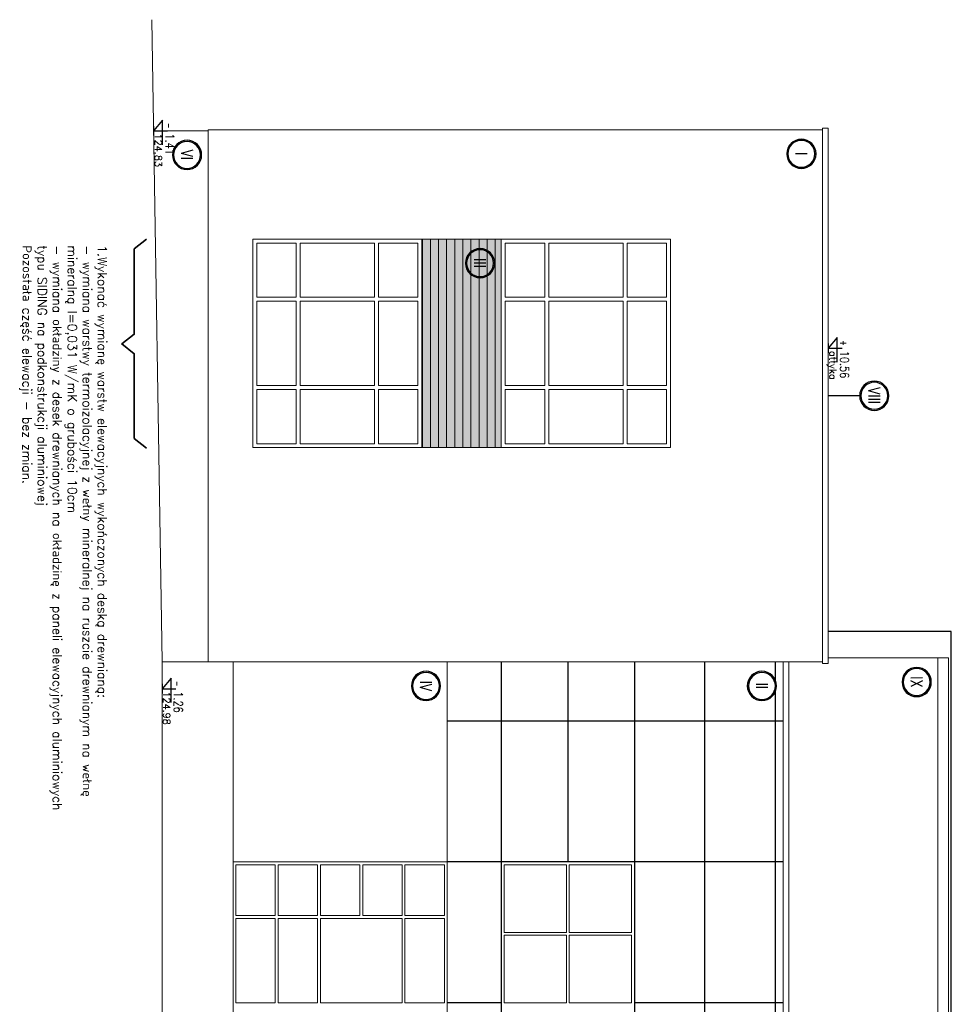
# Model space of a CAD drawing. Header units: inches. Extents: x 27484 to 71626, y -45113 to 39.
# Tile 42 of 256: x 27537 to 29190, y -33191 to -31444. Entities that reach past the tile are written whole.
import ezdxf
from ezdxf.enums import TextEntityAlignment as Align

# ---------------------------------------------------------------- set-up
doc = ezdxf.new("R2010")
doc.units = ezdxf.units.IN
doc.header["$LTSCALE"] = 50
doc.header["$MEASUREMENT"] = 0
doc.linetypes.add('ACAD_ISO04W100', pattern=[30, 24, -3, 0, -3])
doc.linetypes.add('CENTER2', pattern=[1.125, 0.75, -0.125, 0.125, -0.125])
for name, color, linetype in [('0-KOTEW-POZ', 7, 'Continuous'), ('A-DESKI', 33, 'Continuous'), ('A-OS', 7, 'CENTER2'), ('A-WID-CIENKI', 7, 'Continuous'), ('KOTEW-POZ-OPIS', 2, 'Continuous'), ('KOTEW-POZ-OPIS1', 7, 'Continuous'), ('OPISY', 7, 'Continuous'), ('R-MET-POZ', 7, 'Continuous'), ('R-MET-POZ-OPIS', 2, 'Continuous'), ('R-MET-POZ-OPIS1', 7, 'Continuous')]:
    doc.layers.add(name, color=color, linetype=linetype)
for name, color, linetype, lineweight in [('A-ELEWACJE-obrys', 7, 'Continuous', 18), ('A-SCIANY', 5, 'Continuous', 18), ('R-MET-OKN', 7, 'Continuous', 35)]:
    doc.layers.add(name, color=color, linetype=linetype, lineweight=lineweight)
doc.styles.add('MET_POZ', font='SIMPLEX')
doc.styles.add('ROMANS', font='simplex.shx', dxfattribs={"width": 0.8, "height": 15})
doc.styles.get("Standard").update_dxf_attribs({"font": 'romans.shx'})

# ---------------------------------------------------------------- blocks, each defined once
blk = doc.blocks.new('OSKA_D')
at = {"linetype": 'Continuous'}
for radius in [25, 23]:
    blk.add_circle((0, -25), radius, dxfattribs=at)
at = {"style": 'ROMANS', "width": 0.8, "flags": 4}
blk.add_attdef('OS', text='', height=20, dxfattribs=at).set_placement((0, -25), align=Align.MIDDLE_CENTER)
blk = doc.blocks.new('M-POZ10')
at = {"layer": '0-KOTEW-POZ'}
blk.add_line((-0.133, 0), (0.133, 0), dxfattribs=at)
blk.add_lwpolyline([(0.392, 0.253), (-0.3, 0.253), (0, 0), (0, 0.393)], dxfattribs=at)
at = {"layer": 'KOTEW-POZ-OPIS', "style": 'MET_POZ', "width": 0.8}
blk.add_attdef('H', (0.075, 0.334), '', height=0.25, dxfattribs=at)
at = {"layer": 'KOTEW-POZ-OPIS', "style": 'MET_POZ', "width": 0.6}
blk.add_attdef('+/-', text='', height=0.2, dxfattribs=at).set_placement((-0.068, 0.334), align=Align.RIGHT)
at = {"layer": 'KOTEW-POZ-OPIS1', "style": 'MET_POZ', "oblique": 5, "width": 0.8}
blk.add_attdef('TXT', text='', height=0.2, dxfattribs=at).set_placement((0.075, 0.629), align=Align.CENTER)
at = {"layer": 'KOTEW-POZ-OPIS1', "style": 'MET_POZ'}
blk.add_attdef('XH', (0.075, 0.031), '', height=0.2, dxfattribs=at)

msp = doc.modelspace()

# ---------------------------------------------------------------- hatches: boundary and pattern name
at = {"layer": 'A-DESKI', "lineweight": 15, "ltscale": 0.4}
h = msp.add_hatch(dxfattribs=at)
h.set_pattern_fill('DOTS', color=256, scale=30, angle=90, style=0)
h.set_pattern_definition([(270, (16377.4633, -96637.9606), (1.875, -0.9375), [0, -1.875])])
h.paths.add_polyline_path([(28391.36637, -32203.06607), (28391.36637, -31833.06607), (28250.36637, -31833.06607), (28250.36637, -32203.06607)])
edge = h.paths.add_edge_path(flags=16)
edge.add_ellipse((28353.72304, -31875.82733), major_axis=(-18.35102, -18.35102), ratio=1, start_angle=0, end_angle=360, ccw=False)
edge = h.paths.add_edge_path(flags=0)
edge.add_ellipse((28353.72304, -31875.82733), major_axis=(-16.88293, -16.88293), ratio=1, start_angle=0, end_angle=360, ccw=False)
h.paths.add_polyline_path([(28338.11964, -31864.35293), (28338.18386, -31887.38856), (28369.32645, -31887.30173), (28369.26223, -31864.2661)], flags=8)
at = {"layer": 'A-ELEWACJE-obrys', "lineweight": 15, "ltscale": 0.4}
h = msp.add_hatch(dxfattribs=at)
h.set_pattern_fill('ANSI31', color=256, scale=115, angle=225, style=0)
h.set_pattern_definition([(90, (16377.463, -96637.96), (-14.375, 7e-15), [])])
h.paths.add_polyline_path([(28250.36637, -32202.56607), (28391.36637, -32202.56607), (28391.36637, -31833.56607), (28250.36637, -31833.56607)])

# ---------------------------------------------------------------- linework, layer by layer
at = {"ltscale": 0.1}
msp.add_lwpolyline([(28901.36637, -34095.06607), (29189.72182, -34095.06607), (29189.72182, -32529.06607), (28971.36637, -32529.06607)], dxfattribs=at)
at = {"layer": 'A-ELEWACJE-obrys', "ltscale": 5}
for p, q in [((27871.36637, -31641.06607), (27774.36637, -31641.06607)), ((27871.36637, -32583.06607), (27871.36637, -31639.06607)), ((28961.36637, -31639.06607), (27871.36637, -31639.06607)), ((28971.36637, -31636.06607), (28961.36637, -31636.06607)), ((28961.36637, -32586.06607), (28961.36637, -31636.06607)), ((28971.36637, -32586.06607), (28971.36637, -31636.06607)), ((28027.36637, -31936.06607), (28027.36637, -31840.06607)), ((28034.36637, -31936.06607), (28034.36637, -31840.06607)), ((28166.36637, -31936.06607), (28166.36637, -31840.06607)), ((28173.36637, -31936.06607), (28173.36637, -31840.06607)), ((28250.36637, -31833.06607), (28250.36637, -32203.06607)), ((28391.36637, -31840.06607), (28391.36637, -32196.06607)), ((28398.36637, -31840.06607), (28398.36637, -31936.06607)), ((28468.36637, -31936.06607), (28468.36637, -31840.06607)), ((28475.36637, -31936.06607), (28475.36637, -31840.06607)), ((28607.36637, -31936.06607), (28607.36637, -31840.06607)), ((28614.36637, -31936.06607), (28614.36637, -31840.06607)), ((28691.36637, -31833.06607), (28691.36637, -32203.06607)), ((28027.36637, -31936.06607), (27957.36637, -31936.06607)), ((28027.36637, -31943.06607), (27957.36637, -31943.06607)), ((28027.36637, -32093.06607), (28027.36637, -31943.06607)), ((28166.36637, -31936.06607), (28034.36637, -31936.06607)), ((28166.36637, -31943.06607), (28034.36637, -31943.06607)), ((28034.36637, -32093.06607), (28034.36637, -31943.06607)), ((28166.36637, -32093.06607), (28166.36637, -31943.06607)), ((28243.36637, -31936.06607), (28173.36637, -31936.06607)), ((28243.36637, -31943.06607), (28173.36637, -31943.06607)), ((28173.36637, -32093.06607), (28173.36637, -31943.06607)), ((28468.36637, -31936.06607), (28398.36637, -31936.06607)), ((28398.36637, -31943.06607), (28398.36637, -32093.06607)), ((28468.36637, -31943.06607), (28398.36637, -31943.06607)), ((28468.36637, -32093.06607), (28468.36637, -31943.06607)), ((28607.36637, -31936.06607), (28475.36637, -31936.06607)), ((28607.36637, -31943.06607), (28475.36637, -31943.06607)), ((28475.36637, -32093.06607), (28475.36637, -31943.06607)), ((28607.36637, -32093.06607), (28607.36637, -31943.06607)), ((28684.36637, -31936.06607), (28614.36637, -31936.06607)), ((28684.36637, -31943.06607), (28614.36637, -31943.06607)), ((28614.36637, -32093.06607), (28614.36637, -31943.06607)), ((28027.36637, -32093.06607), (27957.36637, -32093.06607)), ((28027.36637, -32100.06607), (27957.36637, -32100.06607)), ((28027.36637, -32196.06607), (28027.36637, -32100.06607)), ((28166.36637, -32093.06607), (28034.36637, -32093.06607)), ((28166.36637, -32100.06607), (28034.36637, -32100.06607)), ((28034.36637, -32196.06607), (28034.36637, -32100.06607)), ((28166.36637, -32196.06607), (28166.36637, -32100.06607)), ((28243.36637, -32093.06607), (28173.36637, -32093.06607)), ((28243.36637, -32100.06607), (28173.36637, -32100.06607)), ((28173.36637, -32196.06607), (28173.36637, -32100.06607)), ((28468.36637, -32093.06607), (28398.36637, -32093.06607)), ((28398.36637, -32100.06607), (28398.36637, -32196.06607)), ((28468.36637, -32100.06607), (28398.36637, -32100.06607)), ((28468.36637, -32196.06607), (28468.36637, -32100.06607)), ((28607.36637, -32093.06607), (28475.36637, -32093.06607)), ((28607.36637, -32100.06607), (28475.36637, -32100.06607)), ((28475.36637, -32196.06607), (28475.36637, -32100.06607)), ((28607.36637, -32196.06607), (28607.36637, -32100.06607)), ((28684.36637, -32093.06607), (28614.36637, -32093.06607)), ((28684.36637, -32100.06607), (28614.36637, -32100.06607)), ((28614.36637, -32196.06607), (28614.36637, -32100.06607)), ((28961.36637, -32583.06607), (27789.36637, -32583.06607)), ((27915.36637, -33887.56607), (27915.36637, -32583.06607)), ((28295.36637, -32583.06607), (28295.36637, -33882.56607)), ((28891.36637, -34303.06607), (28891.36637, -32583.06607)), ((28901.36637, -34303.06607), (28901.36637, -32583.06607)), ((28971.36637, -32586.06607), (28961.36637, -32586.06607)), ((28971.36637, -32576.06705), (29184.72182, -32576.06607)), ((29165.90989, -34048.06607), (29165.90989, -32576.06616)), ((29184.72182, -32576.06607), (29184.72182, -34048.06607)), ((28295.36637, -32938.06607), (27915.36637, -32938.06607)), ((27920.36637, -33033.06607), (27920.36637, -32943.06607)), ((27990.36637, -32943.06607), (27920.36637, -32943.06607)), ((27990.36637, -33033.06607), (27990.36637, -32943.06607)), ((27995.36637, -33033.06607), (27995.36637, -32943.06607)), ((28065.36637, -32943.06607), (27995.36637, -32943.06607)), ((28065.36637, -33033.06607), (28065.36637, -32943.06607)), ((28070.36637, -33033.06607), (28070.36637, -32943.06607)), ((28140.36637, -32943.06607), (28070.36637, -32943.06607)), ((28140.36637, -33033.06607), (28140.36637, -32943.06607)), ((28145.36637, -33033.06607), (28145.36637, -32943.06607)), ((28215.36637, -32943.06607), (28145.36637, -32943.06607)), ((28215.36637, -33033.06607), (28215.36637, -32943.06607)), ((28220.36637, -33033.06607), (28220.36637, -32943.06607)), ((28290.36637, -32943.06607), (28220.36637, -32943.06607)), ((28290.36637, -32943.06607), (28290.36637, -33033.06607)), ((28506.86637, -33063.06607), (28506.86637, -32943.06607)), ((28511.86637, -33063.06607), (28511.86637, -32943.06607)), ((27990.36637, -33033.06607), (27920.36637, -33033.06607)), ((27920.36637, -33188.06607), (27920.36637, -33038.06607)), ((27990.36637, -33038.06607), (27920.36637, -33038.06607)), ((27990.36637, -33188.06607), (27990.36637, -33038.06607)), ((28065.36637, -33033.06607), (27995.36637, -33033.06607)), ((27995.36637, -33188.06607), (27995.36637, -33038.06607)), ((28065.36637, -33038.06607), (27995.36637, -33038.06607)), ((28065.36637, -33188.06607), (28065.36637, -33038.06607)), ((28140.36637, -33033.06607), (28070.36637, -33033.06607)), ((28070.36637, -33188.06607), (28070.36637, -33038.06607)), ((28215.36637, -33038.06607), (28070.36637, -33038.06607)), ((28215.36637, -33033.06607), (28145.36637, -33033.06607)), ((28215.36637, -33188.06607), (28215.36637, -33038.06607)), ((28290.36637, -33033.06607), (28220.36637, -33033.06607)), ((28220.36637, -33188.06607), (28220.36637, -33038.06607)), ((28290.36637, -33038.06607), (28220.36637, -33038.06607)), ((28290.36637, -33038.06607), (28290.36637, -33188.06607)), ((28396.36637, -33063.06607), (28506.86637, -33063.06607)), ((28511.86637, -33063.06607), (28622.36637, -33063.06607)), ((28396.36637, -33068.06607), (28506.86637, -33068.06607)), ((28506.86637, -33188.06607), (28506.86637, -33068.06607)), ((28511.86637, -33188.06607), (28511.86637, -33068.06607)), ((28511.86637, -33068.06607), (28622.36637, -33068.06607)), ((27990.36637, -33188.06607), (27920.36637, -33188.06607)), ((28065.36637, -33188.06607), (27995.36637, -33188.06607)), ((28215.36637, -33188.06607), (28070.36637, -33188.06607)), ((28290.36637, -33188.06607), (28220.36637, -33188.06607)), ((28506.86637, -33188.06607), (28396.36637, -33188.06607)), ((28622.36637, -33188.06607), (28511.86637, -33188.06607))]:
    msp.add_line(p, q, dxfattribs=at)
msp.add_lwpolyline([(28691.36637, -32203.06607), (28691.36637, -31833.06607), (27950.36637, -31833.06607), (27950.36637, -32203.06607)], close=True, dxfattribs=at)
for points in [[(28250.36637, -31833.06607), (27950.36637, -31833.06607), (27950.36637, -32203.06607), (28250.36637, -32203.06607)], [(28027.36637, -31840.06607), (27957.36637, -31840.06607), (27957.36637, -31936.06607)], [(28166.36637, -31840.06607), (28034.36637, -31840.06607)], [(28243.36637, -31840.06607), (28173.36637, -31840.06607)], [(28243.36637, -31936.06607), (28243.36637, -31840.06607)], [(28691.36637, -31833.06607), (28391.36637, -31833.06607), (28391.36637, -32203.06607), (28691.36637, -32203.06607)], [(28468.36637, -31840.06607), (28398.36637, -31840.06607), (28398.36637, -31936.06607)], [(28607.36637, -31840.06607), (28475.36637, -31840.06607)], [(28684.36637, -31840.06607), (28614.36637, -31840.06607)], [(28684.36637, -31936.06607), (28684.36637, -31840.06607)], [(27957.36637, -31943.06607), (27957.36637, -32093.06607)], [(28243.36637, -32093.06607), (28243.36637, -31943.06607)], [(28398.36637, -31943.06607), (28398.36637, -32093.06607)], [(28684.36637, -32093.06607), (28684.36637, -31943.06607)], [(27957.36637, -32100.06607), (27957.36637, -32196.06607), (28027.36637, -32196.06607)], [(28173.36637, -32196.06607), (28243.36637, -32196.06607), (28243.36637, -32100.06607)], [(28398.36637, -32100.06607), (28398.36637, -32196.06607), (28468.36637, -32196.06607)], [(28614.36637, -32196.06607), (28684.36637, -32196.06607), (28684.36637, -32100.06607)], [(28034.36637, -32196.06607), (28166.36637, -32196.06607)], [(28475.36637, -32196.06607), (28607.36637, -32196.06607)], [(28627.36637, -32938.06607), (28627.36637, -34193.06607), (28391.36637, -34193.06607)], [(28396.36637, -33063.06607), (28396.36637, -32943.06607), (28506.86637, -32943.06607)], [(28511.86637, -32943.06607), (28622.36637, -32943.06607), (28622.36637, -33063.06607)], [(28396.36637, -33188.06607), (28396.36637, -33068.06607)], [(28622.36637, -33068.06607), (28622.36637, -33188.06607)]]:
    msp.add_lwpolyline(points, dxfattribs=at)
at = {"layer": 'A-OS', "linetype": 'ACAD_ISO04W100', "ltscale": 5}
msp.add_line((29027.16782, -32111.06607), (28971.36637, -32111.06607), dxfattribs=at)
at = {"layer": 'A-SCIANY', "ltscale": 3}
msp.add_lwpolyline([(27771.22648, -31443.88106), (27789.36637, -32583.06607), (27789.36637, -32583.06607), (27789.36637, -33882.56607), (27793.36637, -34558.06607)], dxfattribs=at)
at = {"layer": 'A-WID-CIENKI', "color": 251, "ltscale": 0.1}
for p, q in [((28391.36637, -32583.06607), (28391.36637, -34300.06607)), ((28509.36637, -32583.06607), (28509.36637, -32938.06607)), ((28627.36637, -32583.06607), (28627.36637, -34300.06607)), ((28751.97775, -32583.06607), (28751.97775, -34300.06607)), ((28877.36637, -32583.06607), (28877.36637, -34300.06607)), ((28891.36637, -32688.06607), (28295.36637, -32688.06607)), ((28391.36637, -32938.06607), (28295.36637, -32938.06607)), ((28891.36637, -32938.06607), (28391.36637, -32938.06607)), ((28391.36637, -33188.06607), (28295.36637, -33188.06607)), ((28891.36637, -33188.06607), (28627.36637, -33188.06607))]:
    msp.add_line(p, q, dxfattribs=at)
at = {"layer": 'R-MET-OKN'}
msp.add_lwpolyline([(27761.98246, -31833.32912), (27739.99151, -31850.60005), (27739.99147, -32001.82912), (27718.0004, -32019.10014), (27739.99146, -32036.37116), (27739.99141, -32186.55811), (27761.98246, -32203.82912)], dxfattribs=at)

# ---------------------------------------------------------------- block references
at = {"layer": 'A-OS', "linetype": 'ACAD_ISO04W100', "ltscale": 5}
ref = msp.add_blockref('OSKA_D', (27859.6752, -31683.75497), dxfattribs=dict(at, xscale=-1.038090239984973, yscale=1.038090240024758, zscale=1.03809024, rotation=270.1597456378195))
ref.add_attrib('OS', 'VI', dxfattribs={"layer": '0', "height": 20.761805, "rotation": 270.15974564, "style": 'ROMANS', "width": 0.8, "flags": 4}).set_placement((27833.72304, -31683.82733), align=Align.MIDDLE_CENTER)
ref = msp.add_blockref('OSKA_D', (28949.6752, -31681.75497), dxfattribs=dict(at, xscale=-1.038090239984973, yscale=1.038090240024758, zscale=1.03809024, rotation=270.1597456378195))
ref.add_attrib('OS', 'I', dxfattribs={"layer": '0', "height": 20.7618, "rotation": 270.15974564, "style": 'ROMANS', "width": 0.8, "flags": 4}).set_placement((28923.72304, -31681.82733), align=Align.MIDDLE_CENTER)
ref = msp.add_blockref('OSKA_D', (28379.6752, -31875.75497), dxfattribs=dict(at, xscale=-1.038090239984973, yscale=1.038090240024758, zscale=1.03809024, rotation=270.1597456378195))
ref.add_attrib('OS', 'III', dxfattribs={"layer": '0', "height": 20.761805, "rotation": 270.15974564, "style": 'ROMANS', "width": 0.8, "flags": 4}).set_placement((28353.72304, -31875.82733), align=Align.MIDDLE_CENTER)
ref = msp.add_blockref('OSKA_D', (29079.07223, -32110.99371), dxfattribs=dict(at, xscale=-1.038090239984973, yscale=1.038090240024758, zscale=1.03809024, rotation=270.1597456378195))
ref.add_attrib('OS', 'VIII', dxfattribs={"layer": '0', "height": 20.761805, "rotation": 270.15974564, "style": 'ROMANS', "width": 0.8, "flags": 4}).set_placement((29053.12007, -32111.06607), align=Align.MIDDLE_CENTER)
ref = msp.add_blockref('OSKA_D', (29154.21872, -32618.75506), dxfattribs=dict(at, xscale=-1.038090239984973, yscale=1.038090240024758, zscale=1.03809024, rotation=270.1597456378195))
ref.add_attrib('OS', 'IX', dxfattribs={"layer": '0', "height": 20.761805, "rotation": 270.15974564, "style": 'ROMANS', "width": 0.8, "flags": 4}).set_placement((29128.26657, -32618.82742), align=Align.MIDDLE_CENTER)
ref = msp.add_blockref('OSKA_D', (28283.6752, -32625.75497), dxfattribs=dict(at, xscale=-1.038090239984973, yscale=1.038090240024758, zscale=1.03809024, rotation=270.1597456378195))
ref.add_attrib('OS', 'IV', dxfattribs={"layer": '0', "height": 20.761805, "rotation": 270.15974564, "style": 'ROMANS', "width": 0.8, "flags": 4}).set_placement((28257.72304, -32625.82733), align=Align.MIDDLE_CENTER)
ref = msp.add_blockref('OSKA_D', (28879.6752, -32625.75497), dxfattribs=dict(at, xscale=-1.038090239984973, yscale=1.038090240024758, zscale=1.03809024, rotation=270.1597456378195))
ref.add_attrib('OS', 'II', dxfattribs={"layer": '0', "height": 20.761805, "rotation": 270.15974564, "style": 'ROMANS', "width": 0.8, "flags": 4}).set_placement((28853.72304, -32625.82733), align=Align.MIDDLE_CENTER)
at = {"layer": 'R-MET-POZ'}
ref = msp.add_blockref('M-POZ10', (27774.36637, -31641.06607), dxfattribs=dict(at, xscale=63, yscale=63, zscale=63, rotation=269.9999999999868))
ref.add_attrib('+/-', '-', dxfattribs={"layer": 'R-MET-POZ-OPIS', "height": 12.6, "rotation": 270, "style": 'MET_POZ', "width": 0.6}).set_placement((27795.40131, -31636.762), align=Align.RIGHT)
ref.add_attrib('H', '1.41', (27795.40131, -31645.80159), dxfattribs={"layer": 'R-MET-POZ-OPIS', "height": 15.75, "rotation": 270, "style": 'MET_POZ', "width": 0.8})
ref.add_attrib('XH', '124.83', (27776.32123, -31645.80159), dxfattribs={"layer": 'R-MET-POZ-OPIS1', "height": 12.6, "rotation": 270, "style": 'MET_POZ'})
ref = msp.add_blockref('M-POZ10', (28971.36637, -32026.60469), dxfattribs=dict(at, xscale=63, yscale=63, zscale=63, rotation=269.9999999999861))
ref.add_attrib('+/-', '+', dxfattribs={"layer": 'R-MET-POZ-OPIS', "height": 12.6, "rotation": 270, "style": 'MET_POZ', "width": 0.6}).set_placement((28992.40131, -32022.30062), align=Align.RIGHT)
ref.add_attrib('H', '10.56', (28992.40131, -32031.34021), dxfattribs={"layer": 'R-MET-POZ-OPIS', "height": 15.75, "rotation": 270, "style": 'MET_POZ', "width": 0.8})
ref.add_attrib('XH', 'attyka', (28973.32123, -32031.34021), dxfattribs={"layer": 'R-MET-POZ-OPIS1', "height": 12.6, "rotation": 270, "style": 'MET_POZ'})
ref = msp.add_blockref('M-POZ10', (27789.36637, -32630.70108), dxfattribs=dict(at, xscale=63, yscale=63, zscale=63, rotation=269.9999999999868))
ref.add_attrib('+/-', '-', dxfattribs={"layer": 'R-MET-POZ-OPIS', "height": 12.6, "rotation": 270, "style": 'MET_POZ', "width": 0.6}).set_placement((27810.40131, -32626.397), align=Align.RIGHT)
ref.add_attrib('H', '1.26', (27810.40131, -32635.4366), dxfattribs={"layer": 'R-MET-POZ-OPIS', "height": 15.75, "rotation": 270, "style": 'MET_POZ', "width": 0.8})
ref.add_attrib('XH', '124.98', (27791.32123, -32635.4366), dxfattribs={"layer": 'R-MET-POZ-OPIS1', "height": 12.6, "rotation": 270, "style": 'MET_POZ'})

# ---------------------------------------------------------------- texts
at = {"layer": 'OPISY', "insert": (27691.46068, -31844.12984), "char_height": 16, "width": 1126.1571909, "attachment_point": 1, "rotation": 270}
msp.add_mtext('1.Wykonać wymianę warstw elewacyjnych wykończonych deską drewnianą:\\P- wymiana warstwy termoizolacyjnej z wełny mineralnej na ruszcie drewnianym na wełnę mineralną l=0,031 W/mK o grubości 10cm \\P- wymiana okładziny z desek drewnianych na okładzinę z paneli elewacyjnych aluminiowych typu SIDING na podkonstrukcji aluminiowej\\PPozostała część elewacji - bez zmian.', dxfattribs=at)

doc.saveas('drawing.dxf')
